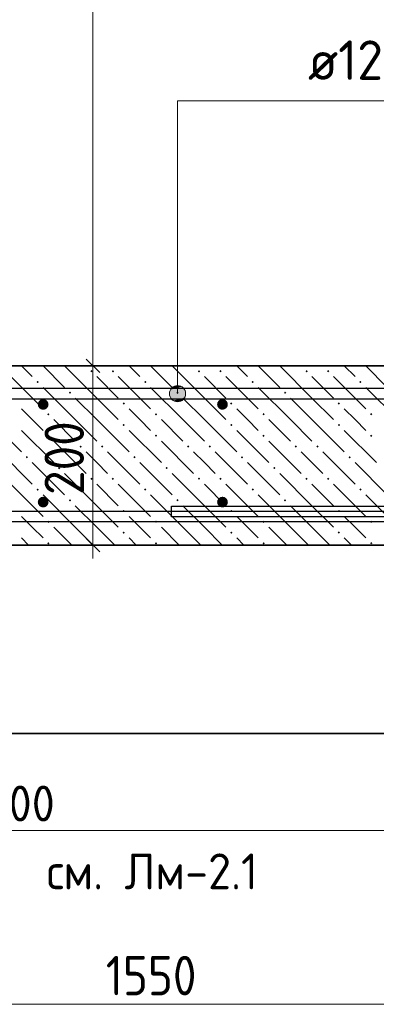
# Model space of a CAD drawing. Header units: millimetres. Extents: x 0 to 21000, y -5 to 14850.
# Tile 8 of 28: x 4302 to 5296, y 6447 to 9193. Entities that reach past the tile are written whole.
import ezdxf

# ---------------------------------------------------------------- set-up
doc = ezdxf.new("R2010")
doc.units = ezdxf.units.MM
for name, color, linetype, lineweight in [('Standard', 7, 'Continuous', 25), ('Лестница', 7, 'Continuous', 25), ('Обрамление П-обр. равн.', 7, 'Continuous', 25), ('Позиционная метка линия выноска', 7, 'Continuous', 13), ('Размерная линия_ общее', 7, 'Continuous', 13), ('Текст_ общее', 7, 'Continuous', 25), ('Фоновоя арматура Х1', 7, 'Continuous', 25)]:
    doc.layers.add(name, color=color, linetype=linetype, lineweight=lineweight)
doc.layers.add('ЖБ Лестница', color=7, linetype='Continuous', lineweight=25, true_color=0xe0e0ff)
doc.styles.add('ISOCPEUR', font='txt')

msp = doc.modelspace()

# ---------------------------------------------------------------- hatches: boundary and pattern name
at = {"layer": 'ЖБ Лестница', "linetype": 'Continuous', "lineweight": 18, "transparency": 33554687}
for points in [[(4498.6, 8212.8), (4501.8, 8216.1), (4505.1, 8212.8), (4501.8, 8209.6)], [(4558.6, 8212.8), (4561.8, 8216.1), (4565.1, 8212.8), (4561.8, 8209.6)], [(4798.6, 8212.8), (4801.8, 8216.1), (4805.1, 8212.8), (4801.8, 8209.6)], [(4858.6, 8212.8), (4861.8, 8216.1), (4865.1, 8212.8), (4861.8, 8209.6)], [(5098.6, 8212.8), (5101.8, 8216.1), (5105.1, 8212.8), (5101.8, 8209.6)], [(5158.6, 8212.8), (5161.8, 8216.1), (5165.1, 8212.8), (5161.8, 8209.6)], [(4348.6, 8182.8), (4351.8, 8186.1), (4355.1, 8182.8), (4351.8, 8179.6)], [(4648.6, 8182.8), (4651.8, 8186.1), (4655.1, 8182.8), (4651.8, 8179.6)], [(4948.6, 8182.8), (4951.8, 8186.1), (4955.1, 8182.8), (4951.8, 8179.6)], [(5248.6, 8182.8), (5251.8, 8186.1), (5255.1, 8182.8), (5251.8, 8179.6)], [(4438.6, 8152.8), (4441.8, 8156.1), (4445.1, 8152.8), (4441.8, 8149.6)], [(4738.6, 8152.8), (4741.8, 8156.1), (4745.1, 8152.8), (4741.8, 8149.6)], [(5038.6, 8152.8), (5041.8, 8156.1), (5045.1, 8152.8), (5041.8, 8149.6)], [(4588.6, 8122.8), (4591.8, 8126.1), (4595.1, 8122.8), (4591.8, 8119.6)], [(4888.6, 8122.8), (4891.8, 8126.1), (4895.1, 8122.8), (4891.8, 8119.6)], [(5188.6, 8122.8), (5191.8, 8126.1), (5195.1, 8122.8), (5191.8, 8119.6)], [(4378.6, 8092.8), (4381.8, 8096.1), (4385.1, 8092.8), (4381.8, 8089.6)], [(4678.6, 8092.8), (4681.8, 8096.1), (4685.1, 8092.8), (4681.8, 8089.6)], [(4978.6, 8092.8), (4981.8, 8096.1), (4985.1, 8092.8), (4981.8, 8089.6)], [(5278.6, 8092.8), (5281.8, 8096.1), (5285.1, 8092.8), (5281.8, 8089.6)], [(4588.6, 8062.8), (4591.8, 8066.1), (4595.1, 8062.8), (4591.8, 8059.6)], [(4888.6, 8062.8), (4891.8, 8066.1), (4895.1, 8062.8), (4891.8, 8059.6)], [(5188.6, 8062.8), (5191.8, 8066.1), (5195.1, 8062.8), (5191.8, 8059.6)], [(4378.6, 8032.8), (4381.8, 8036.1), (4385.1, 8032.8), (4381.8, 8029.6)], [(4678.6, 8032.8), (4681.8, 8036.1), (4685.1, 8032.8), (4681.8, 8029.6)], [(4978.6, 8032.8), (4981.8, 8036.1), (4985.1, 8032.8), (4981.8, 8029.6)], [(5278.6, 8032.8), (5281.8, 8036.1), (5285.1, 8032.8), (5281.8, 8029.6)], [(4468.6, 8002.8), (4471.8, 8006.1), (4475.1, 8002.8), (4471.8, 7999.6)], [(4528.6, 8002.8), (4531.8, 8006.1), (4535.1, 8002.8), (4531.8, 7999.6)], [(4768.6, 8002.8), (4771.8, 8006.1), (4775.1, 8002.8), (4771.8, 7999.6)], [(4828.6, 8002.8), (4831.8, 8006.1), (4835.1, 8002.8), (4831.8, 7999.6)], [(5068.6, 8002.8), (5071.8, 8006.1), (5075.1, 8002.8), (5071.8, 7999.6)], [(5128.6, 8002.8), (5131.8, 8006.1), (5135.1, 8002.8), (5131.8, 7999.6)], [(4318.6, 7972.8), (4321.8, 7976.1), (4325.1, 7972.8), (4321.8, 7969.6)], [(4618.6, 7972.8), (4621.8, 7976.1), (4625.1, 7972.8), (4621.8, 7969.6)], [(4918.6, 7972.8), (4921.8, 7976.1), (4925.1, 7972.8), (4921.8, 7969.6)], [(5218.6, 7972.8), (5221.8, 7976.1), (5225.1, 7972.8), (5221.8, 7969.6)], [(4408.6, 7942.8), (4411.8, 7946.1), (4415.1, 7942.8), (4411.8, 7939.6)], [(4708.6, 7942.8), (4711.8, 7946.1), (4715.1, 7942.8), (4711.8, 7939.6)], [(5008.6, 7942.8), (5011.8, 7946.1), (5015.1, 7942.8), (5011.8, 7939.6)], [(4498.6, 7912.8), (4501.8, 7916.1), (4505.1, 7912.8), (4501.8, 7909.6)], [(4558.6, 7912.8), (4561.8, 7916.1), (4565.1, 7912.8), (4561.8, 7909.6)], [(4798.6, 7912.8), (4801.8, 7916.1), (4805.1, 7912.8), (4801.8, 7909.6)], [(4858.6, 7912.8), (4861.8, 7916.1), (4865.1, 7912.8), (4861.8, 7909.6)], [(5098.6, 7912.8), (5101.8, 7916.1), (5105.1, 7912.8), (5101.8, 7909.6)], [(5158.6, 7912.8), (5161.8, 7916.1), (5165.1, 7912.8), (5161.8, 7909.6)], [(4348.6, 7882.8), (4351.8, 7886.1), (4355.1, 7882.8), (4351.8, 7879.6)], [(4648.6, 7882.8), (4651.8, 7886.1), (4655.1, 7882.8), (4651.8, 7879.6)], [(4948.6, 7882.8), (4951.8, 7886.1), (4955.1, 7882.8), (4951.8, 7879.6)], [(5248.6, 7882.8), (5251.8, 7886.1), (5255.1, 7882.8), (5251.8, 7879.6)], [(4438.6, 7852.8), (4441.8, 7856.1), (4445.1, 7852.8), (4441.8, 7849.6)], [(4738.6, 7852.8), (4741.8, 7856.1), (4745.1, 7852.8), (4741.8, 7849.6)], [(5038.6, 7852.8), (5041.8, 7856.1), (5045.1, 7852.8), (5041.8, 7849.6)], [(4588.6, 7822.8), (4591.8, 7826.1), (4595.1, 7822.8), (4591.8, 7819.6)], [(4888.6, 7822.8), (4891.8, 7826.1), (4895.1, 7822.8), (4891.8, 7819.6)], [(5188.6, 7822.8), (5191.8, 7826.1), (5195.1, 7822.8), (5191.8, 7819.6)], [(4378.6, 7792.8), (4381.8, 7796.1), (4385.1, 7792.8), (4381.8, 7789.6)], [(4678.6, 7792.8), (4681.8, 7796.1), (4685.1, 7792.8), (4681.8, 7789.6)], [(4978.6, 7792.8), (4981.8, 7796.1), (4985.1, 7792.8), (4981.8, 7789.6)], [(5278.6, 7792.8), (5281.8, 7796.1), (5285.1, 7792.8), (5281.8, 7789.6)], [(4588.6, 7762.8), (4591.8, 7766.1), (4595.1, 7762.8), (4591.8, 7759.6)], [(4888.6, 7762.8), (4891.8, 7766.1), (4895.1, 7762.8), (4891.8, 7759.6)], [(5188.6, 7762.8), (5191.8, 7766.1), (5195.1, 7762.8), (5191.8, 7759.6)], [(4378.6, 7732.8), (4381.8, 7736.1), (4385.1, 7732.8), (4381.8, 7729.6)], [(4678.6, 7732.8), (4681.8, 7736.1), (4685.1, 7732.8), (4681.8, 7729.6)], [(4978.6, 7732.8), (4981.8, 7736.1), (4985.1, 7732.8), (4981.8, 7729.6)], [(5278.6, 7732.8), (5281.8, 7736.1), (5285.1, 7732.8), (5281.8, 7729.6)]]:
    msp.add_hatch(color=7, dxfattribs=at).paths.add_polyline_path(points, flags=16)
at = {"layer": 'Позиционная метка линия выноска', "linetype": 'Continuous', "lineweight": 13, "transparency": 33554687}
for points in [[(4761.3, 8161.6), (4722.6, 8161.6), (4719.5, 8150.3)], [(4761.3, 8161.6), (4719.5, 8150.3), (4764.5, 8150.3)], [(4753.2, 8169.7), (4730.7, 8169.7), (4722.6, 8161.6)], [(4753.2, 8169.7), (4722.6, 8161.6), (4761.3, 8161.6)], [(4730.7, 8169.7), (4753.2, 8169.7), (4742, 8172.8)], [(4764.5, 8150.3), (4719.5, 8150.3), (4722.6, 8139.1)], [(4764.5, 8150.3), (4722.6, 8139.1), (4761.3, 8139.1)], [(4761.3, 8139.1), (4722.6, 8139.1), (4730.7, 8131)], [(4761.3, 8139.1), (4730.7, 8131), (4753.2, 8131)], [(4753.2, 8131), (4730.7, 8131), (4742, 8127.8)]]:
    msp.add_hatch(color=7, dxfattribs=at).paths.add_polyline_path(points)
at = {"layer": 'Фоновоя арматура Х1', "linetype": 'Continuous', "lineweight": 35, "transparency": 33554687}
for points in [[(4382.2, 8120.3), (4381.1, 8126), (4377.8, 8130.9), (4373, 8134.2), (4367.2, 8135.3), (4361.5, 8134.2), (4356.6, 8130.9), (4353.4, 8126), (4352.2, 8120.3), (4353.4, 8114.6), (4356.6, 8109.7), (4361.5, 8106.5), (4367.2, 8105.3), (4373, 8106.5), (4377.8, 8109.7), (4381.1, 8114.6)], [(4882.2, 8120.3), (4881.1, 8126), (4877.8, 8130.9), (4873, 8134.2), (4867.2, 8135.3), (4861.5, 8134.2), (4856.6, 8130.9), (4853.4, 8126), (4852.2, 8120.3), (4853.4, 8114.6), (4856.6, 8109.7), (4861.5, 8106.5), (4867.2, 8105.3), (4873, 8106.5), (4877.8, 8109.7), (4881.1, 8114.6)], [(4382.2, 7847.8), (4381.1, 7853.5), (4377.8, 7858.4), (4373, 7861.7), (4367.2, 7862.8), (4361.5, 7861.7), (4356.6, 7858.4), (4353.4, 7853.5), (4352.2, 7847.8), (4353.4, 7842.1), (4356.6, 7837.2), (4361.5, 7834), (4367.2, 7832.8), (4373, 7834), (4377.8, 7837.2), (4381.1, 7842.1)], [(4882.2, 7847.8), (4881.1, 7853.5), (4877.8, 7858.4), (4873, 7861.7), (4867.2, 7862.8), (4861.5, 7861.7), (4856.6, 7858.4), (4853.4, 7853.5), (4852.2, 7847.8), (4853.4, 7842.1), (4856.6, 7837.2), (4861.5, 7834), (4867.2, 7832.8), (4873, 7834), (4877.8, 7837.2), (4881.1, 7842.1)]]:
    msp.add_hatch(color=7, dxfattribs=at).paths.add_polyline_path(points)

# ---------------------------------------------------------------- linework, layer by layer
at = {"color": 7, "linetype": 'Continuous', "lineweight": 25, "transparency": 33554687}
for points in [[(14263.2, 11947.6), (6002, 7817), (5996.9, 7814.7), (5991.5, 7812.6), (5986, 7810.8), (5980.5, 7809.4), (5974.9, 7808.2), (5969.2, 7807.3), (5963.5, 7806.8), (5957.9, 7806.6), (4725.1, 7806.6), (4725.1, 7836.6), (5957.2, 7836.6), (5961.4, 7836.7), (5965.5, 7837.1), (5969.6, 7837.7), (5973.6, 7838.6), (5977.6, 7839.6), (5981.5, 7840.9), (5985.3, 7842.4), (5989.2, 7844.1), (14250.3, 11974.7)], [(2344.3, 7822.4), (6581.4, 7822.4), (6585.6, 7822.6), (6589.7, 7823), (6593.8, 7823.6), (6597.8, 7824.4), (6601.7, 7825.5), (6605.7, 7826.8), (6609.5, 7828.2), (6613.3, 7830), (14877.6, 11962.1)], [(14890.4, 11935), (6626.2, 7802.9), (6621.1, 7800.5), (6615.7, 7798.5), (6610.2, 7796.7), (6604.7, 7795.2), (6599.1, 7794.1), (6593.4, 7793.2), (6587.6, 7792.7), (6582, 7792.4), (2344.3, 7792.4), (2344.3, 7822.4)]]:
    msp.add_lwpolyline(points, dxfattribs=at)
at = {"layer": 'Standard', "color": 254, "linetype": 'Continuous', "lineweight": 35, "true_color": 0xc4c4ff, "transparency": 33554687}
msp.add_lwpolyline([(1510.8, 7202.8), (19389.1, 7202.8), (19389.1, 12608.7), (1510.8, 12608.7), (1510.8, 7202.8)], dxfattribs=at)
at = {"layer": 'ЖБ Лестница', "color": 7, "linetype": 'Continuous', "lineweight": 35, "transparency": 33554687}
for p, q in [((6616.8, 8227.8), (2742.2, 8227.8)), ((2742.2, 7727.8), (6616.8, 7727.8))]:
    msp.add_line(p, q, dxfattribs=at)
at = {"layer": 'ЖБ Лестница', "color": 9, "linetype": 'Continuous', "lineweight": 18, "true_color": 0xc7c7c7, "transparency": 33554687}
for p, q in [((4306.8, 8227.8), (4336.8, 8197.8)), ((4366.8, 8227.8), (4426.8, 8167.8)), ((4516.8, 8137.8), (4426.8, 8227.8)), ((4486.8, 8227.8), (4486.8, 8227.8)), ((4546.8, 8227.8), (4546.8, 8227.8)), ((4606.8, 8227.8), (4636.8, 8197.8)), ((4666.8, 8227.8), (4726.8, 8167.8)), ((4816.8, 8137.8), (4726.8, 8227.8)), ((4786.8, 8227.8), (4786.8, 8227.8)), ((4846.8, 8227.8), (4846.8, 8227.8)), ((4906.8, 8227.8), (4936.8, 8197.8)), ((4966.8, 8227.8), (5026.8, 8167.8)), ((5116.8, 8137.8), (5026.8, 8227.8)), ((5086.8, 8227.8), (5086.8, 8227.8)), ((5146.8, 8227.8), (5146.8, 8227.8)), ((5206.8, 8227.8), (5236.8, 8197.8)), ((5266.8, 8227.8), (5326.8, 8167.8)), ((4276.8, 8197.8), (4366.8, 8107.8)), ((4516.8, 8197.8), (4576.8, 8137.8)), ((4576.8, 8197.8), (4666.8, 8107.8)), ((4816.8, 8197.8), (4876.8, 8137.8)), ((4876.8, 8197.8), (4966.8, 8107.8)), ((5116.8, 8197.8), (5176.8, 8137.8)), ((5176.8, 8197.8), (5266.8, 8107.8)), ((4456.8, 8077.8), (4366.8, 8167.8)), ((4756.8, 8077.8), (4666.8, 8167.8)), ((5056.8, 8077.8), (4966.8, 8167.8)), ((5356.8, 8077.8), (5266.8, 8167.8)), ((4456.8, 8137.8), (4516.8, 8077.8)), ((4516.8, 8137.8), (4576.8, 8077.8)), ((4756.8, 8137.8), (4816.8, 8077.8)), ((4816.8, 8137.8), (4876.8, 8077.8)), ((5056.8, 8137.8), (5116.8, 8077.8)), ((5116.8, 8137.8), (5176.8, 8077.8)), ((4336.8, 8077.8), (4306.8, 8107.8)), ((4636.8, 8077.8), (4606.8, 8107.8)), ((4936.8, 8077.8), (4906.8, 8107.8)), ((5236.8, 8077.8), (5206.8, 8107.8)), ((4216.8, 8077.8), (4306.8, 7987.8)), ((4366.8, 8047.8), (4336.8, 8077.8)), ((4396.8, 8077.8), (4456.8, 8017.8)), ((4456.8, 8077.8), (4516.8, 8017.8)), ((4516.8, 8077.8), (4606.8, 7987.8)), ((4666.8, 8047.8), (4636.8, 8077.8)), ((4696.8, 8077.8), (4756.8, 8017.8)), ((4756.8, 8077.8), (4816.8, 8017.8)), ((4816.8, 8077.8), (4906.8, 7987.8)), ((4966.8, 8047.8), (4936.8, 8077.8)), ((4996.8, 8077.8), (5056.8, 8017.8)), ((5056.8, 8077.8), (5116.8, 8017.8)), ((5116.8, 8077.8), (5206.8, 7987.8)), ((5266.8, 8047.8), (5236.8, 8077.8)), ((4306.8, 8047.8), (4396.8, 7957.8)), ((4606.8, 8047.8), (4696.8, 7957.8)), ((4906.8, 8047.8), (4996.8, 7957.8)), ((5206.8, 8047.8), (5296.8, 7957.8)), ((4396.8, 8017.8), (4486.8, 7927.8)), ((4696.8, 8017.8), (4786.8, 7927.8)), ((4996.8, 8017.8), (5086.8, 7927.8)), ((4246.8, 7987.8), (4336.8, 7897.8)), ((4516.8, 7957.8), (4486.8, 7987.8)), ((4546.8, 7987.8), (4636.8, 7897.8)), ((4816.8, 7957.8), (4786.8, 7987.8)), ((4846.8, 7987.8), (4936.8, 7897.8)), ((5116.8, 7957.8), (5086.8, 7987.8)), ((5146.8, 7987.8), (5236.8, 7897.8)), ((4336.8, 7957.8), (4426.8, 7867.8)), ((4546.8, 7927.8), (4516.8, 7957.8)), ((4636.8, 7957.8), (4726.8, 7867.8)), ((4846.8, 7927.8), (4816.8, 7957.8)), ((4936.8, 7957.8), (5026.8, 7867.8)), ((5146.8, 7927.8), (5116.8, 7957.8)), ((5236.8, 7957.8), (5326.8, 7867.8)), ((4516.8, 7837.8), (4426.8, 7927.8)), ((4816.8, 7837.8), (4726.8, 7927.8)), ((5116.8, 7837.8), (5026.8, 7927.8)), ((4276.8, 7897.8), (4366.8, 7807.8)), ((4516.8, 7897.8), (4576.8, 7837.8)), ((4576.8, 7897.8), (4666.8, 7807.8)), ((4816.8, 7897.8), (4876.8, 7837.8)), ((4876.8, 7897.8), (4966.8, 7807.8)), ((5116.8, 7897.8), (5176.8, 7837.8)), ((5176.8, 7897.8), (5266.8, 7807.8)), ((4456.8, 7777.8), (4366.8, 7867.8)), ((4756.8, 7777.8), (4666.8, 7867.8)), ((5056.8, 7777.8), (4966.8, 7867.8)), ((5356.8, 7777.8), (5266.8, 7867.8)), ((4456.8, 7837.8), (4516.8, 7777.8)), ((4516.8, 7837.8), (4576.8, 7777.8)), ((4756.8, 7837.8), (4816.8, 7777.8)), ((4816.8, 7837.8), (4876.8, 7777.8)), ((5056.8, 7837.8), (5116.8, 7777.8)), ((5116.8, 7837.8), (5176.8, 7777.8)), ((4336.8, 7777.8), (4306.8, 7807.8)), ((4636.8, 7777.8), (4606.8, 7807.8)), ((4936.8, 7777.8), (4906.8, 7807.8)), ((5236.8, 7777.8), (5206.8, 7807.8)), ((4366.8, 7747.8), (4336.8, 7777.8)), ((4396.8, 7777.8), (4446.8, 7727.8)), ((4456.8, 7777.8), (4506.8, 7727.8)), ((4516.8, 7777.8), (4566.8, 7727.8)), ((4666.8, 7747.8), (4636.8, 7777.8)), ((4696.8, 7777.8), (4746.8, 7727.8)), ((4756.8, 7777.8), (4806.8, 7727.8)), ((4816.8, 7777.8), (4866.8, 7727.8)), ((4966.8, 7747.8), (4936.8, 7777.8)), ((4996.8, 7777.8), (5046.8, 7727.8)), ((5056.8, 7777.8), (5106.8, 7727.8)), ((5116.8, 7777.8), (5166.8, 7727.8)), ((5266.8, 7747.8), (5236.8, 7777.8)), ((4306.8, 7747.8), (4326.8, 7727.8)), ((4606.8, 7747.8), (4626.8, 7727.8)), ((4906.8, 7747.8), (4926.8, 7727.8)), ((5206.8, 7747.8), (5226.8, 7727.8))]:
    msp.add_line(p, q, dxfattribs=at)
at = {"layer": 'Лестница', "color": 7, "linetype": 'Continuous', "lineweight": 25, "transparency": 33554687}
for p, q in [((6616.8, 8227.8), (2741.8, 8227.8)), ((2741.8, 7727.8), (6623.1, 7727.8))]:
    msp.add_line(p, q, dxfattribs=at)
at = {"layer": 'Обрамление П-обр. равн.', "color": 38, "linetype": 'Continuous', "lineweight": 25, "true_color": 0x5f1e0f, "transparency": 33554687}
msp.add_lwpolyline([(2341.8, 8165.3), (7246.4, 8165.3), (7250.6, 8165.5), (7254.7, 8165.9), (7258.8, 8166.5), (7262.8, 8167.3), (7266.7, 8168.4), (7270.7, 8169.6), (7274.5, 8171.1), (7278.3, 8172.8), (8384.1, 8725.7), (8397.5, 8698.9), (7291.2, 8145.7), (7286.1, 8143.4), (7280.7, 8141.4), (7275.2, 8139.6), (7269.7, 8138.1), (7264.1, 8136.9), (7258.4, 8136.1), (7252.6, 8135.5), (7247, 8135.3), (2341.8, 8135.3), (2341.8, 8165.3)], dxfattribs=at)
at = {"layer": 'Позиционная метка линия выноска', "color": 7, "linetype": 'Continuous', "lineweight": 13, "transparency": 33554687}
for p, q in [((4742, 8172.8), (4742, 8172.8)), ((4719.5, 8150.3), (4719.5, 8150.3)), ((4764.5, 8150.3), (4764.5, 8150.3)), ((4742, 8127.8), (4742, 8127.8))]:
    msp.add_line(p, q, dxfattribs=at)
msp.add_lwpolyline([(6167, 8966.8), (4742, 8966.8), (4742, 8150.3)], dxfattribs=at)
msp.add_circle((4742, 8150.3), 22.5, dxfattribs=at)
at = {"layer": 'Размерная линия_ общее', "color": 7, "linetype": 'Continuous', "lineweight": 13, "transparency": 33554687}
for p, q in [((4506.1, 8227.8), (4506.1, 11977.8)), ((4506.1, 7727.8), (4506.1, 7690.3)), ((2866.8, 6932.1), (5366.8, 6932.1)), ((2741.8, 6447.1), (6616.8, 6447.1))]:
    msp.add_line(p, q, dxfattribs=at)
at = {"layer": 'Размерная линия_ общее', "color": 7, "linetype": 'Continuous', "lineweight": 25, "transparency": 33554687}
for p, q in [((4524.8, 8209.1), (4487.3, 8246.6)), ((4524.8, 7709.1), (4487.3, 7746.6))]:
    msp.add_line(p, q, dxfattribs=at)
at = {"layer": 'Размерная линия_ общее', "color": 253, "linetype": 'Continuous', "lineweight": -3, "true_color": 0xa0a0a0, "transparency": 33554687}
for p, q in [((4506.1, 8227.8), (4443.6, 8227.8)), ((4506.1, 8227.8), (4568.6, 8227.8)), ((4506.1, 8227.8), (4506.1, 8227.8)), ((4506.1, 7727.8), (4443.6, 7727.8)), ((4506.1, 7727.8), (4479.3, 7727.8)), ((4506.1, 7727.8), (4568.6, 7727.8))]:
    msp.add_line(p, q, dxfattribs=at)
at = {"layer": 'Размерная линия_ общее', "color": 7, "linetype": 'Continuous', "lineweight": 13, "transparency": 33554687}
msp.add_lwpolyline([(4506.1, 7727.8), (4506.1, 7821.1), (4506.1, 7821.1), (4506.1, 8227.8)], dxfattribs=at)

# ---------------------------------------------------------------- texts
at = {"layer": 'Обрамление П-обр. равн.', "color": 7, "linetype": 'Continuous', "lineweight": 13, "transparency": 33554687, "insert": (5105.5, 9025.5), "char_height": 110, "width": 1086.309, "attachment_point": 7, "style": 'ISOCPEUR'}
msp.add_mtext('\\W0.96;ø12 L=2470mm ', dxfattribs=at)
at = {"layer": 'Размерная линия_ общее', "color": 7, "linetype": 'Continuous', "lineweight": 25, "transparency": 33554687, "insert": (4481.1, 7867.8), "char_height": 110, "width": 280.998, "attachment_point": 7, "rotation": 90, "style": 'ISOCPEUR'}
msp.add_mtext('\\W0.91;200', dxfattribs=at)
at = {"layer": 'Размерная линия_ общее', "color": 7, "linetype": 'Continuous', "lineweight": 18, "transparency": 33554687, "insert": (3781.8, 6957.1), "char_height": 100, "width": 726.686, "attachment_point": 7, "style": 'ISOCPEUR'}
msp.add_mtext('\\W0.94;5х200=1000', dxfattribs=at)
at = {"layer": 'Размерная линия_ общее', "color": 7, "linetype": 'Continuous', "lineweight": 25, "transparency": 33554687, "insert": (4541.8, 6472.1), "char_height": 110, "width": 333.451, "attachment_point": 7, "style": 'ISOCPEUR'}
msp.add_mtext('\\W0.87;1550', dxfattribs=at)
at = {"layer": 'Текст_ общее', "color": 7, "linetype": 'Continuous', "lineweight": 18, "transparency": 33554687, "insert": (4376.9, 6767.8), "char_height": 100, "width": 656.644, "attachment_point": 7, "style": 'ISOCPEUR'}
msp.add_mtext('\\W0.94;см. Лм-2.1', dxfattribs=at)

doc.saveas('drawing.dxf')
